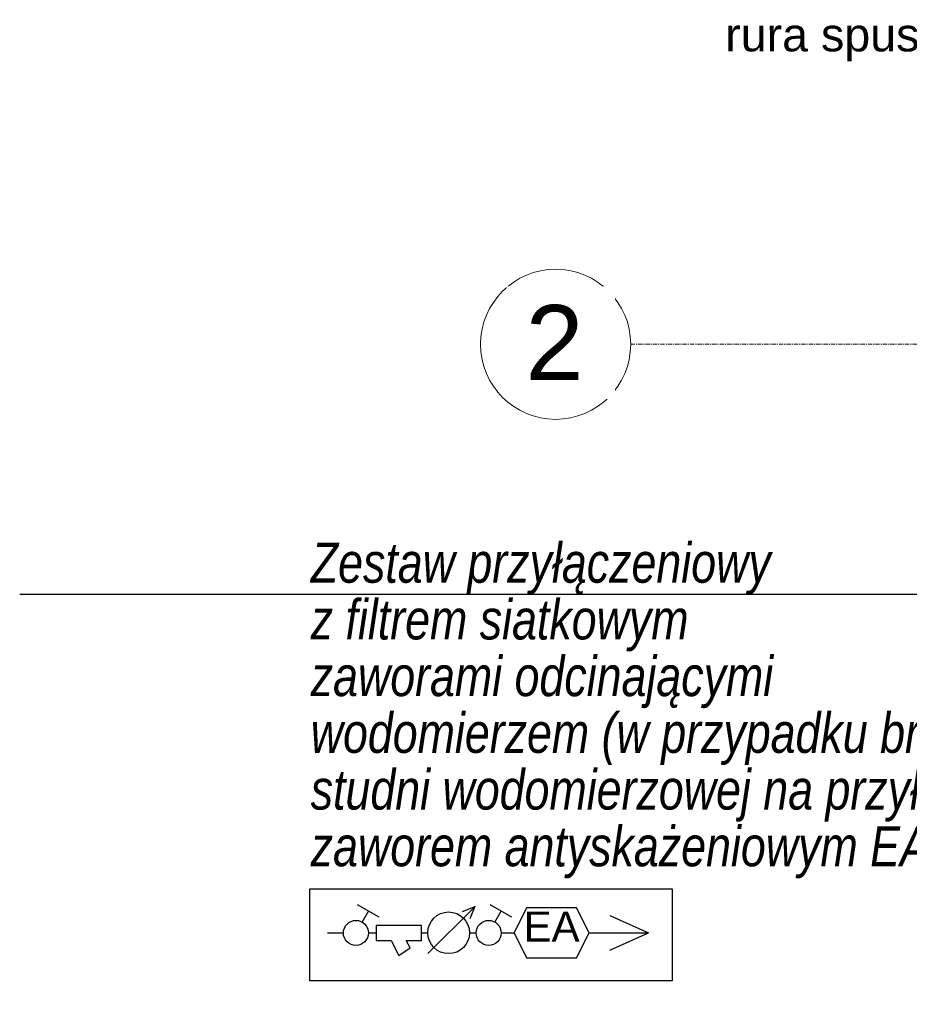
# Model space of a CAD drawing. Header units: millimetres. Extents: x -37728 to 44100, y 631619 to 691915.
# Tile 101 of 256: x -11122 to -8456, y 661151 to 664103. Entities that reach past the tile are written whole.
import ezdxf
from ezdxf import colors
from ezdxf.entities.mleader import LeaderData, LeaderLine
from ezdxf.lldxf.tags import DXFTag
from ezdxf.math import Vec2, Vec3

# ---------------------------------------------------------------- set-up
doc = ezdxf.new("R2010")
doc.units = ezdxf.units.MM
doc.linetypes.add('Linia siatki', pattern=[2.2225, 1.27, -0.3175, 0.3175, -0.3175])
doc.layers.add('_XREF', color=7, linetype='Continuous')
doc.layers.add('IS_Armatura_Wodociag', color=7, linetype='SOLID')
for name, color, linetype, lineweight in [('ins-opisy', 7, 'Continuous', 25), ('P-PIPE-IDEN', 252, 'Continuous', 5), ('S-GRID', 252, 'Continuous', 5), ('S-GRID-IDEN', 252, 'Continuous', 5)]:
    doc.layers.add(name, color=color, linetype=linetype, lineweight=lineweight)
doc.styles.add('Arial_1', font='arial.ttf', dxfattribs={"height": 10})
doc.styles.add('Arial_2', font='arial.ttf', dxfattribs={"height": 22.5})
doc.styles.get("Standard").update_dxf_attribs({"font": 'arial.ttf'})
tags = doc.linetypes.add('SOLID', pattern=[10, 10, 0]).pattern_tags.tags
tags[6:7] = [DXFTag(74, 4), DXFTag(75, 0), DXFTag(340, '0'), DXFTag(46, 0.0), DXFTag(50, 0.0), DXFTag(44, 0.0), DXFTag(45, 0.0)]
tags[4:5] = [DXFTag(74, 4), DXFTag(75, 0), DXFTag(340, '0'), DXFTag(46, 0.0), DXFTag(50, 0.0), DXFTag(44, 0.0), DXFTag(45, 0.0)]

# ---------------------------------------------------------------- blocks, each defined once
blk = doc.blocks.new('Siatka - M_Symbol siatki - okrąg mniejszy-7853319-__-00_00 Przyziemie PB')
at = {"layer": 'S-GRID-IDEN', "color": 252}
blk.add_circle((0, 0), 0.45, dxfattribs=at)
blk = doc.blocks.new('A$C4e31ac75')
at = {"layer": 'S-GRID', "linetype": 'Linia siatki'}
blk.add_line((-1251.38, 784.9), (156.7, 784.9), dxfattribs=at)
at = {"layer": 'S-GRID-IDEN', "xscale": 49.99999999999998, "yscale": 49.99999999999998, "zscale": 49.99999999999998, "rotation": 269.9999999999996}
blk.add_blockref('Siatka - M_Symbol siatki - okrąg mniejszy-7853319-__-00_00 Przyziemie PB', (-1273.88, 784.9), dxfattribs=at)
at = {"layer": 'P-PIPE-IDEN', "insert": (-1223.07, 882.72), "char_height": 10, "width": 107.827, "attachment_point": 1, "style": 'Arial_1', "bg_fill": 3, "box_fill_scale": 1.25, "bg_fill_color": 256, "bg_fill_true_color": 13158600, "bg_fill_transparency": 0}
blk.add_mtext('rura spustowa', dxfattribs=at)
at = {"layer": 'S-GRID-IDEN', "insert": (-1282.94, 796.66), "char_height": 22.5, "width": 21.2447, "attachment_point": 1, "style": 'Arial_2', "bg_fill": 3, "box_fill_scale": 1.25, "bg_fill_color": 256, "bg_fill_true_color": 13158600, "bg_fill_transparency": 0}
blk.add_mtext('\\fArial|b0|i0|c238|p34|;2', dxfattribs=at)

msp = doc.modelspace()

# ---------------------------------------------------------------- linework, layer by layer
at = {"layer": 'IS_Armatura_Wodociag', "color": 0, "ltscale": 0.01, "elevation": 0}
for points in [[(-10045.1, 661412.4), (-10110, 661449.9)], [(-10095.9, 661397.8), (-10077.2, 661430.3)]]:
    msp.add_lwpolyline(points, dxfattribs=at)
at = {"layer": 'IS_Armatura_Wodociag', "color": 5, "ltscale": 0.01, "true_color": 0x0000ff, "elevation": 0}
for points in [[(-10200.1, 661365.4), (-10152.2, 661365.4)], [(-10077.2, 661365.4), (-10053.5, 661365.4)]]:
    msp.add_lwpolyline(points, dxfattribs=at)
at = {"layer": 'IS_Armatura_Wodociag', "color": 0, "ltscale": 0.01}
msp.add_ellipse((-10114.7, 661365.4), major_axis=(37.5, 0), ratio=1, dxfattribs=at)

# ---------------------------------------------------------------- block references
at = {"layer": '_XREF', "xscale": 10, "yscale": 10, "zscale": 10}
msp.add_blockref('A$C4e31ac75', (3222.8, 655281.1), dxfattribs=at)

# ---------------------------------------------------------------- next in the draw order: linework, layer by layer
at = {"layer": 'ins-opisy', "elevation": 0}
msp.add_lwpolyline([(-10253.2, 661497.3), (-9167.2, 661497.3), (-9167.2, 661222.1), (-10253.2, 661222.1)], close=True, dxfattribs=at)
at = {"layer": 'IS_Armatura_Wodociag', "color": 0, "ltscale": 0.01}
for p in [(-9353.9, 661417.2, 0), (-9353.9, 661313.5, 0)]:
    msp.add_line(p, (-9237.9, 661365.4, 0), dxfattribs=at)
at = {"layer": 'IS_Armatura_Wodociag', "color": 5, "ltscale": 0.01}
for p, q in [((-9918.5, 661365.4), (-9899.2, 661365.5)), ((-9774.2, 661365.7), (-9754.2, 661365.7))]:
    msp.add_line(p, q, dxfattribs=at)
at = {"layer": 'IS_Armatura_Wodociag', "color": 0, "ltscale": 0.01}
for points in [[(-9899.2, 661303.2), (-9758.6, 661443.8), (-9796.1, 661428.8)], [(-9758.2, 661444.7), (-9773.2, 661407.2)]]:
    msp.add_lwpolyline(points, dxfattribs=at)
at = {"layer": 'IS_Armatura_Wodociag', "color": 0, "ltscale": 0.01, "elevation": 0}
for points in [[(-9647.1, 661412.4), (-9712.1, 661449.9)], [(-9698, 661397.8), (-9679.2, 661430.3)], [(-9640.6, 661365.4), (-9603.1, 661290.4), (-9453.1, 661290.4), (-9415.6, 661365.4), (-9453.1, 661440.4), (-9603.1, 661440.4), (-9640.6, 661365.4)], [(-10053.5, 661387.9), (-10053.5, 661342.9), (-10008.5, 661342.9), (-9986, 661297.9), (-9952.3, 661320.4), (-9963.5, 661342.9), (-9918.5, 661342.9), (-9918.5, 661387.9), (-10053.5, 661387.9)]]:
    msp.add_lwpolyline(points, dxfattribs=at)
at = {"layer": 'IS_Armatura_Wodociag', "color": 5, "ltscale": 0.01, "true_color": 0x0000ff, "elevation": 0}
for points in [[(-9679.2, 661365.4), (-9640.6, 661365.4)], [(-9415.6, 661365.4), (-9237.9, 661365.4)]]:
    msp.add_lwpolyline(points, dxfattribs=at)
at = {"layer": 'IS_Armatura_Wodociag', "color": 0, "ltscale": 0.01}
for centre, major_axis in [((-9836.7, 661365.7), (62.5, 0)), ((-9716.7, 661365.4), (37.5, 0))]:
    msp.add_ellipse(centre, major_axis=major_axis, ratio=1, dxfattribs=at)

# ---------------------------------------------------------------- next in the draw order: texts
at = {"layer": 'IS_Armatura_Wodociag', "color": 0, "ltscale": 0.01, "insert": (-9528.1, 661429.6), "char_height": 90, "attachment_point": 2}
msp.add_mtext('\\fArial|b0|i0;EA', dxfattribs=at)

# ---------------------------------------------------------------- next in the draw order: leaders
at = {"layer": 'ins-opisy'}
ml = msp.add_multileader_mtext('Standard', dxfattribs=at)
ml.set_content('\\A1;\\pxi0.0017;{\\fArial|b0|i1|c238|p34;\\W0.8;Zestaw przyłączeniowy \\P\\pi0;z filtrem siatkowym\\Pzaworami odcinającymi\\Pwodomierzem (w przypadku braku \\Pstudni wodomierzowej na przyłączu)\\Pzaworem antyskażeniowym EA}', color=256)
ml.set_leader_properties()
ml.build(insert=Vec2(0, 0))
ml.multileader.update_dxf_attribs({"text_left_attachment_type": 6, "text_right_attachment_type": 6, "dogleg_length": 0, "arrow_head_size": 100})
ctx = ml.context
ctx.base_point, ctx.char_height, ctx.arrow_head_size, ctx.landing_gap_size, ctx.plane_origin = Vec3(-10300.1, 662380), 120, 100, 50, Vec3(-11157, 664262.2)
ctx.left_attachment, ctx.right_attachment = 6, 6
notes = []
notes.append((ctx, [(1, (1, 1, 0), (-8058.8, 662380), (-1, 0), 0, [(0, [(-6717.2, 660997)], 0, [])])]))
ctx.mtext.insert, ctx.mtext.rotation, ctx.mtext.width, ctx.mtext.line_spacing_factor = Vec3(-10250.1, 662535.3), 6.283185, 51080.157, 0.85
for ctx, leaders in notes:
    for number, flags, end, landing, length, lines in leaders:
        leader = LeaderData()
        leader.index, (leader.has_last_leader_line, leader.has_dogleg_vector, leader.attachment_direction) = number, flags
        leader.last_leader_point, leader.dogleg_vector, leader.dogleg_length = Vec3(end), Vec3(landing), length
        for number, points, colour, breaks in lines:
            line = LeaderLine()
            line.index, line.vertices, line.color, line.breaks = number, Vec3.list(points), colors.encode_raw_color(colour), breaks
            leader.lines.append(line)
        ctx.leaders.append(leader)

doc.saveas('drawing.dxf')
